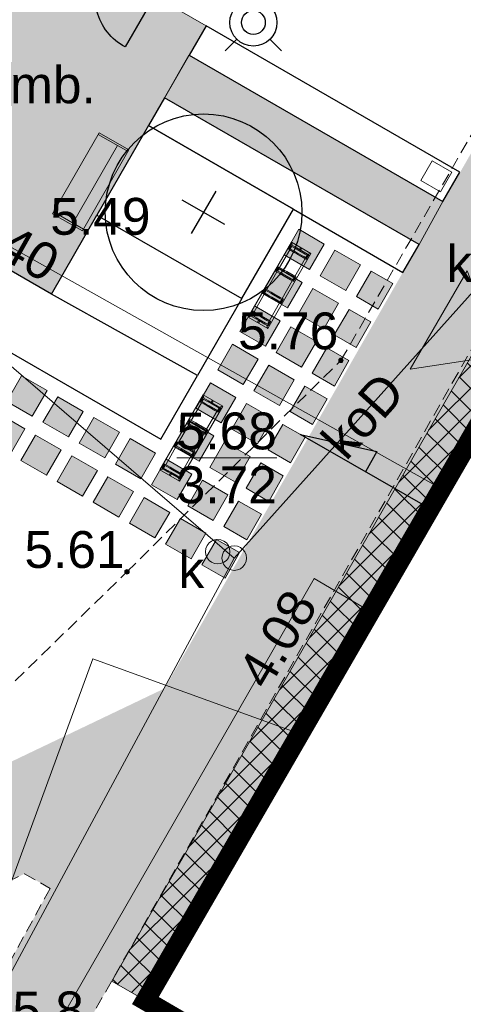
# Model space of a CAD drawing. Extents: x 5477758 to 5478353, y 5918276 to 5918502.
# Tile 60 of 127: x 5477945 to 5477954, y 5918427 to 5918447. Entities that reach past the tile are written whole.
import ezdxf
from ezdxf.enums import TextEntityAlignment as Align

# ---------------------------------------------------------------- set-up
doc = ezdxf.new("R2010")
doc.units = 0
doc.header["$LTSCALE"] = 0.25
doc.header["$PDSIZE"] = 0.75
doc.linetypes.add('budynki akt$0$DASHED', pattern=[19.05, 12.7, -6.35])
doc.linetypes.add('PRZER2-1', pattern=[3, 2, -1])
doc.layers.get('0').update_dxf_attribs({"linetype": 'CONTINUOUS', "lineweight": 13})
for name, color, linetype, lineweight in [('000_wejscia do budynków', 7, 'CONTINUOUS', 0), ('0_chodnik do naprawy', 7, 'CONTINUOUS', 0), ('0_NAWIERZCHNIA MINERALNA', 43, 'CONTINUOUS', 0), ('0_NAWIERZCHNIA UTWARDZONA_CHODNIK', 254, 'CONTINUOUS', 0), ('0_podziały zieleni średniowysokiej i nasadzeń niskich', 7, 'CONTINUOUS', 0), ('0_PROJEKTOWANE OGRODZENIE', 7, 'CONTINUOUS', 0), ('0_PROJEKTOWANE ZABAWKI', 7, 'CONTINUOUS', 0), ('A_GRANICA OPRACOWANIA', 7, 'CONTINUOUS', 0), ('E_osw', 5, 'CONTINUOUS', 30), ('GESBZO', 252, 'CONTINUOUS', 50), ('GSPPRB', 252, 'CONTINUOUS', 20), ('GSPWPN_O', 252, 'CONTINUOUS', 13), ('GSSKOD', 252, 'PRZER2-1', 18), ('GSSKOD_O', 252, 'PRZER2-1', 18), ('GULCPR', 252, 'CONTINUOUS', 18), ('GULCPR_O', 252, 'CONTINUOUS', 18), ('GULEPR', 252, 'CONTINUOUS', 18), ('GULKPR', 252, 'CONTINUOUS', 18), ('GULKPR_O', 252, 'CONTINUOUS', 18), ('GULWPR', 252, 'CONTINUOUS', 18), ('GUPIWZ', 252, 'CONTINUOUS', 18), ('GUPIWZ_O', 252, 'CONTINUOUS', 18), ('GUPKSD', 252, 'CONTINUOUS', 18), ('GUPPRZ', 252, 'CONTINUOUS', 18), ('GUPPRZ_O', 252, 'CONTINUOUS', 18), ('OT_Rzedna', 252, 'CONTINUOUS', 18), ('wysokosci', 252, 'CONTINUOUS', 18)]:
    doc.layers.add(name, color=color, linetype=linetype, lineweight=lineweight)
for name, color, linetype in [('0_PROJEKTOWANE SPADKI TERENU', 7, 'CONTINUOUS'), ('ZZ_PROJ-drzewa', 7, 'CONTINUOUS'), ('ZZ_PROJ-obrys-rabaty', 7, 'CONTINUOUS')]:
    doc.layers.add(name, color=color, linetype=linetype)
doc.styles.add('GEO-INFO', font='arial.ttf')

# ---------------------------------------------------------------- blocks, each defined once
blk = doc.blocks.new('POINT')
at = {"color": 0}
blk.add_point((0, 0), dxfattribs=at)
blk = doc.blocks.new('OKRAG_PELNY')
at = {"color": 0}
blk.add_lwpolyline([(0, 0.5), (0.12941, 0.482963), (0.25, 0.433013), (0.353553, 0.353553), (0.433013, 0.25), (0.482963, 0.12941), (0.5, 0), (0.482963, -0.12941), (0.433013, -0.25), (0.353553, -0.353553), (0.25, -0.433013), (0.12941, -0.482963), (0, -0.5), (-0.12941, -0.482963), (-0.25, -0.433013), (-0.353553, -0.353553), (-0.433013, -0.25), (-0.482963, -0.12941), (-0.5, 0), (-0.482963, 0.12941), (-0.433013, 0.25), (-0.353553, 0.353553), (-0.25, 0.433013), (-0.12941, 0.482963)], close=True, dxfattribs=at)
blk = doc.blocks.new('OTRN')
at = {"linetype": 'Continuous', "lineweight": 13}
blk.add_hatch(color=0, dxfattribs=at).paths.add_polyline_path([(0, -0.091, 1), (0, 0.091, 1)])
at = {"color": 0, "linetype": 'Continuous', "lineweight": 13}
blk.add_circle((0, 0), 0.0906, dxfattribs=at)
blk = doc.blocks.new('zw$2EFF')
at = {"lineweight": 18}
blk.add_hatch(color=256, dxfattribs=at).paths.add_polyline_path([(-0.771, 0.963), (0, 0), (0.77, 0.963)])
blk.add_lwpolyline([(-0.771, 0.963), (0.77, 0.963), (0, 0), (-0.771, 0.963)], dxfattribs=at)
blk = doc.blocks.new('stara ławka w nowym miejscu')
at = {"color": 0}
for p, q in [((5470779.101, 5934415.094), (5470779.772, 5934415.292)), ((5470779.112, 5934415.056), (5470779.784, 5934415.254)), ((5470779.772, 5934415.292), (5470780.31, 5934413.47)), ((5470779.639, 5934413.272), (5470779.101, 5934415.094)), ((5470780.059, 5934413.438), (5470779.544, 5934415.183)), ((5470780.299, 5934413.508), (5470779.627, 5934413.31)), ((5470780.31, 5934413.47), (5470779.639, 5934413.272))]:
    blk.add_line(p, q, dxfattribs=at)
blk = doc.blocks.new('zw$76AF')
at = {"color": 0}
for p, q in [((-227.1, 43.6), (-226.7, 43.2)), ((-227.1, 43.6), (-227.1, -2.4)), ((-226.7, 43.2), (-227.1, 43.6)), ((-50.9, 43.6), (-227.1, 43.6)), ((-222.5, 39), (-226.7, 43.2)), ((-226.7, 43.2), (-222.5, 39)), ((-222.2, 40.6), (-222.2, 28)), ((-220, 40.6), (-220, 41.4)), ((-214, 41.4), (-220, 41.4)), ((-220, 28), (-220, 40.6)), ((-214, 41.4), (-214, 40.6)), ((-214, 40.6), (-214, 28)), ((-211.8, 28), (-211.8, 40.6)), ((-170.2, 40.6), (-170.2, 28)), ((-168, 40.6), (-168, 41.4)), ((-162, 41.4), (-168, 41.4)), ((-168, 28), (-168, 40.6)), ((-162, 41.4), (-162, 40.6)), ((-162, 40.6), (-162, 28)), ((-159.8, 28), (-159.8, 40.6)), ((-118.2, 40.6), (-118.2, 28)), ((-116, 40.6), (-116, 41.4)), ((-110, 41.4), (-116, 41.4)), ((-116, 28), (-116, 40.6)), ((-110, 41.4), (-110, 40.6)), ((-110, 40.6), (-110, 28)), ((-107.8, 28), (-107.8, 40.6)), ((-66.2, 40.6), (-66.2, 28)), ((-64, 40.6), (-64, 41.4)), ((-58, 41.4), (-64, 41.4)), ((-64, 28), (-64, 40.6)), ((-58, 41.4), (-58, 40.6)), ((-58, 40.6), (-58, 28)), ((-55.8, 28), (-55.8, 40.6)), ((-51.3, 43.2), (-55.5, 39)), ((-55.5, 39), (-51.3, 43.2)), ((-51.3, 43.2), (-50.9, 43.6)), ((-50.9, 43.6), (-51.3, 43.2)), ((-50.9, -2.4), (-50.9, 43.6)), ((-222.5, 39), (-222.2, 38.7)), ((-222.2, 38.7), (-222.5, 39)), ((-222.2, 28), (-222.2, 21.7)), ((-222.2, 6.9), (-222.2, 21.7)), ((-214, 39.8), (-220, 39.8)), ((-214, 38.6), (-220, 38.6)), ((-220, 21.7), (-220, 28)), ((-220, 6.9), (-220, 21.7)), ((-214, 28), (-214, 21.7)), ((-214, 6.9), (-214, 21.7)), ((-170.2, 38.6), (-211.8, 38.6)), ((-211.8, 21.7), (-211.8, 28)), ((-211.8, 6.9), (-211.8, 21.7)), ((-170.2, 28), (-170.2, 21.7)), ((-170.2, 6.9), (-170.2, 21.7)), ((-162, 39.8), (-168, 39.8)), ((-162, 38.6), (-168, 38.6)), ((-168, 21.7), (-168, 28)), ((-168, 6.9), (-168, 21.7)), ((-162, 28), (-162, 21.7)), ((-162, 6.9), (-162, 21.7)), ((-118.2, 38.6), (-159.8, 38.6)), ((-159.8, 21.7), (-159.8, 28)), ((-159.8, 6.9), (-159.8, 21.7)), ((-118.2, 28), (-118.2, 21.7)), ((-118.2, 6.9), (-118.2, 21.7)), ((-110, 39.8), (-116, 39.8)), ((-110, 38.6), (-116, 38.6)), ((-116, 21.7), (-116, 28)), ((-116, 6.9), (-116, 21.7)), ((-110, 28), (-110, 21.7)), ((-110, 6.9), (-110, 21.7)), ((-66.2, 38.6), (-107.8, 38.6)), ((-107.8, 21.7), (-107.8, 28)), ((-107.8, 6.9), (-107.8, 21.7)), ((-66.2, 28), (-66.2, 21.7)), ((-66.2, 6.9), (-66.2, 21.7)), ((-58, 39.8), (-64, 39.8)), ((-58, 38.6), (-64, 38.6)), ((-64, 21.7), (-64, 28)), ((-64, 6.9), (-64, 21.7)), ((-58, 28), (-58, 21.7)), ((-58, 6.9), (-58, 21.7)), ((-55.8, 38.7), (-55.5, 39)), ((-55.5, 39), (-55.8, 38.7)), ((-55.8, 21.7), (-55.8, 28)), ((-55.8, 6.9), (-55.8, 21.7)), ((-226.7, -2), (-222.5, 2.2)), ((-222.5, 2.2), (-226.7, -2)), ((-222.2, 2.5), (-222.5, 2.2)), ((-222.5, 2.2), (-222.2, 2.5)), ((-222.2, 6.9), (-222.2, 0.6)), ((-220, 0.6), (-220, 6.9)), ((-220, 2.6), (-214, 2.6)), ((-214, 1.4), (-220, 1.4)), ((-220, -0.2), (-220, 0.6)), ((-214, 6.9), (-214, 0.6)), ((-214, 0.6), (-214, -0.2)), ((-211.8, 0.6), (-211.8, 6.9)), ((-211.8, 2.6), (-170.2, 2.6)), ((-170.2, 6.9), (-170.2, 0.6)), ((-168, 0.6), (-168, 6.9)), ((-168, 2.6), (-162, 2.6)), ((-162, 1.4), (-168, 1.4)), ((-168, -0.2), (-168, 0.6)), ((-162, 6.9), (-162, 0.6)), ((-162, 0.6), (-162, -0.2)), ((-159.8, 0.6), (-159.8, 6.9)), ((-159.8, 2.6), (-118.2, 2.6)), ((-118.2, 6.9), (-118.2, 0.6)), ((-116, 0.6), (-116, 6.9)), ((-116, 2.6), (-110, 2.6)), ((-110, 1.4), (-116, 1.4)), ((-116, -0.2), (-116, 0.6)), ((-110, 6.9), (-110, 0.6)), ((-110, 0.6), (-110, -0.2)), ((-107.8, 0.6), (-107.8, 6.9)), ((-107.8, 2.6), (-66.2, 2.6)), ((-66.2, 6.9), (-66.2, 0.6)), ((-64, 0.6), (-64, 6.9)), ((-64, 2.6), (-58, 2.6)), ((-58, 1.4), (-64, 1.4)), ((-64, -0.2), (-64, 0.6)), ((-58, 6.9), (-58, 0.6)), ((-58, 0.6), (-58, -0.2)), ((-55.8, 0.6), (-55.8, 6.9)), ((-55.5, 2.2), (-55.8, 2.5)), ((-55.8, 2.5), (-55.5, 2.2)), ((-55.5, 2.2), (-51.3, -2)), ((-51.3, -2), (-55.5, 2.2)), ((-226.7, -2), (-227.1, -2.4)), ((-227.1, -2.4), (-226.7, -2)), ((-227.1, -2.4), (-50.9, -2.4)), ((-214, -0.2), (-220, -0.2)), ((-162, -0.2), (-168, -0.2)), ((-110, -0.2), (-116, -0.2)), ((-58, -0.2), (-64, -0.2)), ((-50.9, -2.4), (-51.3, -2)), ((-51.3, -2), (-50.9, -2.4))]:
    blk.add_line(p, q, dxfattribs=at)
for centre in [(-224.6, 20.6), (-53.4, 20.6)]:
    blk.add_circle(centre, 1.6, dxfattribs=at)
for centre, start, end in [((-221.1, 40.6), 0, 180), ((-212.9, 40.6), 0, 180), ((-169.1, 40.6), 0, 180), ((-160.9, 40.6), 0, 180), ((-117.1, 40.6), 0, 180), ((-108.9, 40.6), 0, 180), ((-65.1, 40.6), 0, 180), ((-56.9, 40.6), 0, 180), ((-221.1, 28), 180, 0), ((-212.9, 28), 180, 0), ((-169.1, 28), 180, 0), ((-160.9, 28), 180, 0), ((-117.1, 28), 180, 0), ((-108.9, 28), 180, 0), ((-65.1, 28), 180, 0), ((-56.9, 28), 180, 0), ((-221.1, 0.6), 180, 0), ((-212.9, 0.6), 180, 0), ((-169.1, 0.6), 180, 0), ((-160.9, 0.6), 180, 0), ((-117.1, 0.6), 180, 0), ((-108.9, 0.6), 180, 0), ((-65.1, 0.6), 180, 0), ((-56.9, 0.6), 180, 0)]:
    blk.add_arc(centre, 1.1, start, end, dxfattribs=at)
blk = doc.blocks.new('D4')
at = {"layer": 'ZZ_PROJ-drzewa'}
for p, q in [((0, -0.5), (0, 0.5)), ((0.5, 0), (-0.5, 0))]:
    blk.add_line(p, q, dxfattribs=at)
blk.add_circle((0, 0), 2, dxfattribs=at)
blk = doc.blocks.new('zw$6B5E')
at = {"layer": 'E_osw', "color": 5}
for p, q in [((0.363, 0.041), (0.128, 0.275)), ((1.04, 0.041), (1.275, 0.275)), ((0.363, -0.637), (0.128, -0.871)), ((1.04, -0.637), (1.275, -0.871))]:
    blk.add_line(p, q, dxfattribs=at)
for radius in [0.479, 0.242]:
    blk.add_circle((0.702, -0.298), radius, dxfattribs=at)

msp = doc.modelspace()

# ---------------------------------------------------------------- hatches: boundary and pattern name
at = {"lineweight": 0}
for points in [[(5477951.236, 5918442.751), (5477950.937, 5918442.231), (5477950.417, 5918442.531), (5477950.716, 5918443.051)], [(5477951.973, 5918442.327), (5477951.673, 5918441.807), (5477951.153, 5918442.106), (5477951.453, 5918442.626)], [(5477950.787, 5918441.971), (5477950.487, 5918441.451), (5477949.967, 5918441.751), (5477950.267, 5918442.271)], [(5477952.629, 5918441.949), (5477952.332, 5918441.427), (5477951.89, 5918441.682), (5477952.189, 5918442.202)], [(5477951.523, 5918441.547), (5477951.224, 5918441.027), (5477950.704, 5918441.327), (5477951.003, 5918441.846)], [(5477950.337, 5918441.191), (5477950.038, 5918440.672), (5477949.518, 5918440.971), (5477949.818, 5918441.491)], [(5477952.183, 5918441.166), (5477951.887, 5918440.645), (5477951.44, 5918440.902), (5477951.74, 5918441.422)], [(5477951.074, 5918440.767), (5477950.774, 5918440.247), (5477950.254, 5918440.547), (5477950.554, 5918441.067)], [(5477949.888, 5918440.412), (5477949.588, 5918439.892), (5477949.069, 5918440.191), (5477949.368, 5918440.711)], [(5477951.738, 5918440.384), (5477951.442, 5918439.863), (5477950.991, 5918440.122), (5477951.29, 5918440.642)], [(5477950.625, 5918439.987), (5477950.325, 5918439.467), (5477949.805, 5918439.767), (5477950.105, 5918440.287)], [(5477945.594, 5918439.77), (5477945.295, 5918439.25), (5477944.775, 5918439.55), (5477945.074, 5918440.069)], [(5477949.439, 5918439.632), (5477949.139, 5918439.112), (5477948.619, 5918439.412), (5477948.919, 5918439.931)], [(5477951.293, 5918439.602), (5477950.996, 5918439.081), (5477950.542, 5918439.343), (5477950.841, 5918439.862)], [(5477946.331, 5918439.346), (5477946.031, 5918438.826), (5477945.511, 5918439.125), (5477945.811, 5918439.645)], [(5477950.175, 5918439.208), (5477949.876, 5918438.688), (5477949.356, 5918438.987), (5477949.655, 5918439.507)], [(5477945.145, 5918438.99), (5477944.845, 5918438.47), (5477944.325, 5918438.77), (5477944.625, 5918439.29)], [(5477947.067, 5918438.921), (5477946.767, 5918438.401), (5477946.248, 5918438.701), (5477946.547, 5918439.221)], [(5477948.989, 5918438.852), (5477948.69, 5918438.332), (5477948.17, 5918438.632), (5477948.469, 5918439.152)], [(5477950.848, 5918438.82), (5477950.551, 5918438.299), (5477950.092, 5918438.563), (5477950.392, 5918439.083)], [(5477945.881, 5918438.566), (5477945.582, 5918438.046), (5477945.062, 5918438.345), (5477945.361, 5918438.865)], [(5477947.804, 5918438.497), (5477947.504, 5918437.977), (5477946.984, 5918438.276), (5477947.284, 5918438.796)], [(5477949.726, 5918438.428), (5477949.426, 5918437.908), (5477948.906, 5918438.207), (5477949.206, 5918438.727)], [(5477946.618, 5918438.141), (5477946.318, 5918437.621), (5477945.798, 5918437.921), (5477946.098, 5918438.441)], [(5477948.54, 5918438.072), (5477948.24, 5918437.552), (5477947.721, 5918437.852), (5477948.02, 5918438.372)], [(5477950.402, 5918438.038), (5477950.106, 5918437.517), (5477949.643, 5918437.783), (5477949.942, 5918438.303)], [(5477947.354, 5918437.717), (5477947.055, 5918437.197), (5477946.535, 5918437.497), (5477946.834, 5918438.017)], [(5477949.276, 5918437.648), (5477948.977, 5918437.128), (5477948.457, 5918437.428), (5477948.757, 5918437.948)], [(5477948.091, 5918437.293), (5477947.791, 5918436.773), (5477947.271, 5918437.072), (5477947.571, 5918437.592)], [(5477949.957, 5918437.256), (5477949.661, 5918436.735), (5477949.193, 5918437.003), (5477949.493, 5918437.523)], [(5477948.827, 5918436.868), (5477948.528, 5918436.348), (5477948.008, 5918436.648), (5477948.307, 5918437.168)], [(5477949.512, 5918436.474), (5477949.216, 5918435.954), (5477948.744, 5918436.223), (5477949.044, 5918436.743)]]:
    msp.add_hatch(color=254, dxfattribs=at).paths.add_polyline_path(points)
at = {"layer": '0_chodnik do naprawy'}
h = msp.add_hatch(dxfattribs=at)
h.set_pattern_fill('ANSI37', color=0, scale=0.1, style=0)
h.set_pattern_definition([(45, (0, 0), (-0.224506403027, 0.224506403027), []), (135, (0, 0), (-0.224506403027, -0.224506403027), [])])
h.paths.add_polyline_path([(5477964.141, 5918455.941), (5477963.369, 5918456.364), (5477946.91, 5918427.756), (5477947.596, 5918427.361)])
at = {"layer": '0_NAWIERZCHNIA MINERALNA', "transparency": 33554636}
for points in [[(5477944.188, 5918449.863), (5477948.829, 5918447.192), (5477945.683, 5918441.734), (5477941.044, 5918444.404)], [(5477948.482, 5918446.592), (5477947.983, 5918445.725), (5477953.164, 5918442.743), (5477953.651, 5918443.617)]]:
    msp.add_hatch(color=256, dxfattribs=at).paths.add_polyline_path(points)
at = {"layer": '0_NAWIERZCHNIA UTWARDZONA_CHODNIK', "transparency": 33554636}
msp.add_hatch(color=256, dxfattribs=at).paths.add_polyline_path([(5477962.493, 5918459.043), (5477957.044, 5918449.527), (5477951.796, 5918440.362), (5477947.988, 5918433.712), (5477937.075, 5918428.498), (5477936.605, 5918428.29), (5477938.473, 5918427.16), (5477943.438, 5918429.127), (5477945.135, 5918429.94), (5477945.396, 5918429.792), (5477945.658, 5918429.644), (5477944.382, 5918427.315), (5477942.909, 5918424.629), (5477944.585, 5918423.669), (5477946.91, 5918427.756), (5477947.596, 5918427.361), (5477965.541, 5918458.35), (5477963.011, 5918459.841)])

# ---------------------------------------------------------------- linework, layer by layer
for p, q in [((5477951.89, 5918441.682), (5477952.189, 5918442.202)), ((5477952.189, 5918442.202), (5477952.629, 5918441.949)), ((5477952.629, 5918441.949), (5477952.332, 5918441.427)), ((5477952.332, 5918441.427), (5477951.89, 5918441.682)), ((5477951.44, 5918440.902), (5477951.74, 5918441.422)), ((5477951.74, 5918441.422), (5477952.183, 5918441.166)), ((5477952.183, 5918441.166), (5477951.887, 5918440.645)), ((5477951.887, 5918440.645), (5477951.44, 5918440.902)), ((5477950.991, 5918440.122), (5477951.29, 5918440.642)), ((5477951.29, 5918440.642), (5477951.738, 5918440.384)), ((5477951.738, 5918440.384), (5477951.442, 5918439.863)), ((5477951.442, 5918439.863), (5477950.991, 5918440.122)), ((5477950.542, 5918439.343), (5477950.841, 5918439.862)), ((5477950.841, 5918439.862), (5477951.293, 5918439.602)), ((5477951.293, 5918439.602), (5477950.996, 5918439.081)), ((5477950.996, 5918439.081), (5477950.542, 5918439.343)), ((5477950.092, 5918438.563), (5477950.392, 5918439.083)), ((5477950.392, 5918439.083), (5477950.848, 5918438.82)), ((5477950.848, 5918438.82), (5477950.551, 5918438.299)), ((5477950.551, 5918438.299), (5477950.092, 5918438.563)), ((5477949.643, 5918437.783), (5477949.942, 5918438.303)), ((5477949.942, 5918438.303), (5477950.402, 5918438.038)), ((5477950.402, 5918438.038), (5477950.106, 5918437.517)), ((5477950.106, 5918437.517), (5477949.643, 5918437.783)), ((5477949.193, 5918437.003), (5477949.493, 5918437.523)), ((5477949.493, 5918437.523), (5477949.957, 5918437.256)), ((5477949.957, 5918437.256), (5477949.661, 5918436.735)), ((5477949.661, 5918436.735), (5477949.193, 5918437.003)), ((5477948.744, 5918436.223), (5477949.044, 5918436.743)), ((5477949.044, 5918436.743), (5477949.512, 5918436.474)), ((5477949.512, 5918436.474), (5477949.216, 5918435.954)), ((5477949.216, 5918435.954), (5477948.744, 5918436.223))]:
    msp.add_line(p, q)
for points in [[(5477951.236, 5918442.751), (5477950.937, 5918442.231), (5477950.417, 5918442.531), (5477950.716, 5918443.051), (5477951.236, 5918442.751)], [(5477951.973, 5918442.327), (5477951.673, 5918441.807), (5477951.153, 5918442.106), (5477951.453, 5918442.626), (5477951.973, 5918442.327)], [(5477950.787, 5918441.971), (5477950.487, 5918441.451), (5477949.967, 5918441.751), (5477950.267, 5918442.271), (5477950.787, 5918441.971)], [(5477951.523, 5918441.547), (5477951.224, 5918441.027), (5477950.704, 5918441.327), (5477951.003, 5918441.846), (5477951.523, 5918441.547)], [(5477950.337, 5918441.191), (5477950.038, 5918440.672), (5477949.518, 5918440.971), (5477949.818, 5918441.491), (5477950.337, 5918441.191)], [(5477951.074, 5918440.767), (5477950.774, 5918440.247), (5477950.254, 5918440.547), (5477950.554, 5918441.067), (5477951.074, 5918440.767)], [(5477949.888, 5918440.412), (5477949.588, 5918439.892), (5477949.069, 5918440.191), (5477949.368, 5918440.711), (5477949.888, 5918440.412)], [(5477950.625, 5918439.987), (5477950.325, 5918439.467), (5477949.805, 5918439.767), (5477950.105, 5918440.287), (5477950.625, 5918439.987)], [(5477945.594, 5918439.77), (5477945.295, 5918439.25), (5477944.775, 5918439.55), (5477945.074, 5918440.069), (5477945.594, 5918439.77)], [(5477949.439, 5918439.632), (5477949.139, 5918439.112), (5477948.619, 5918439.412), (5477948.919, 5918439.931), (5477949.439, 5918439.632)], [(5477946.331, 5918439.346), (5477946.031, 5918438.826), (5477945.511, 5918439.125), (5477945.811, 5918439.645), (5477946.331, 5918439.346)], [(5477950.175, 5918439.208), (5477949.876, 5918438.688), (5477949.356, 5918438.987), (5477949.655, 5918439.507), (5477950.175, 5918439.208)], [(5477945.145, 5918438.99), (5477944.845, 5918438.47), (5477944.325, 5918438.77), (5477944.625, 5918439.29), (5477945.145, 5918438.99)], [(5477947.067, 5918438.921), (5477946.767, 5918438.401), (5477946.248, 5918438.701), (5477946.547, 5918439.221), (5477947.067, 5918438.921)], [(5477948.989, 5918438.852), (5477948.69, 5918438.332), (5477948.17, 5918438.632), (5477948.469, 5918439.152), (5477948.989, 5918438.852)], [(5477945.881, 5918438.566), (5477945.582, 5918438.046), (5477945.062, 5918438.345), (5477945.361, 5918438.865), (5477945.881, 5918438.566)], [(5477947.804, 5918438.497), (5477947.504, 5918437.977), (5477946.984, 5918438.276), (5477947.284, 5918438.796), (5477947.804, 5918438.497)], [(5477949.726, 5918438.428), (5477949.426, 5918437.908), (5477948.906, 5918438.207), (5477949.206, 5918438.727), (5477949.726, 5918438.428)], [(5477946.618, 5918438.141), (5477946.318, 5918437.621), (5477945.798, 5918437.921), (5477946.098, 5918438.441), (5477946.618, 5918438.141)], [(5477948.54, 5918438.072), (5477948.24, 5918437.552), (5477947.721, 5918437.852), (5477948.02, 5918438.372), (5477948.54, 5918438.072)], [(5477947.354, 5918437.717), (5477947.055, 5918437.197), (5477946.535, 5918437.497), (5477946.834, 5918438.017), (5477947.354, 5918437.717)], [(5477949.276, 5918437.648), (5477948.977, 5918437.128), (5477948.457, 5918437.428), (5477948.757, 5918437.948), (5477949.276, 5918437.648)], [(5477948.091, 5918437.293), (5477947.791, 5918436.773), (5477947.271, 5918437.072), (5477947.571, 5918437.592), (5477948.091, 5918437.293)], [(5477948.827, 5918436.868), (5477948.528, 5918436.348), (5477948.008, 5918436.648), (5477948.307, 5918437.168), (5477948.827, 5918436.868)]]:
    msp.add_lwpolyline(points)
at = {"layer": '0_chodnik do naprawy', "color": 0}
msp.add_lwpolyline([(5477964.141, 5918455.941), (5477963.369, 5918456.364), (5477946.91, 5918427.756), (5477947.596, 5918427.361), (5477964.141, 5918455.941)], dxfattribs=at)
at = {"layer": '0_podziały zieleni średniowysokiej i nasadzeń niskich'}
for points in [[(5477944.188, 5918449.863), (5477948.829, 5918447.192), (5477945.683, 5918441.734), (5477941.044, 5918444.404), (5477944.188, 5918449.863)], [(5477944.188, 5918449.863), (5477948.829, 5918447.192), (5477945.683, 5918441.734), (5477941.044, 5918444.404), (5477944.188, 5918449.863)], [(5477948.482, 5918446.592), (5477947.983, 5918445.725), (5477953.164, 5918442.743), (5477953.651, 5918443.617), (5477948.482, 5918446.592)]]:
    msp.add_lwpolyline(points, dxfattribs=at)
at = {"layer": '0_PROJEKTOWANE OGRODZENIE', "lineweight": 30}
msp.add_lwpolyline([(5477947.779, 5918447.8), (5477947.181, 5918446.76, -0.42735), (5477946.741, 5918448.401, -1)], format="xyb", dxfattribs=at)
at = {"layer": '0_PROJEKTOWANE SPADKI TERENU'}
msp.add_lwpolyline([(5477953.387, 5918437.365), (5477950.753, 5918438.874), (5477952.308, 5918438.533), (5477952.071, 5918438.119)], dxfattribs=at)
at = {"layer": '0_PROJEKTOWANE ZABAWKI'}
msp.add_lwpolyline([(5477953.599, 5918443.816), (5477953.829, 5918444.215), (5477953.43, 5918444.444), (5477953.2, 5918444.046), (5477953.599, 5918443.816)], dxfattribs=at)
msp.add_lwpolyline([(5477953.599, 5918443.816), (5477953.829, 5918444.215), (5477953.43, 5918444.444), (5477953.2, 5918444.046), (5477953.599, 5918443.816)], dxfattribs=at)
at = {"layer": 'A_GRANICA OPRACOWANIA', "color": 1, "linetype": 'budynki akt$0$DASHED', "ltscale": 0.1, "const_width": 0.4}
msp.add_lwpolyline([(5477924.666, 5918437.385), (5477923.68, 5918435.693), (5477947.085, 5918422.232), (5477949.411, 5918426.304), (5477947.596, 5918427.361), (5477964.141, 5918455.941), (5477965.541, 5918458.35), (5477956.078, 5918463.925), (5477947.799, 5918468.803), (5477947.799, 5918468.803), (5477943.997, 5918471.043), (5477943.489, 5918470.182), (5477933.716, 5918453.151), (5477933.004, 5918451.909), (5477924.666, 5918437.385)], dxfattribs=at)
at = {"layer": 'GESBZO', "linetype": 'Continuous', "lineweight": 50}
msp.add_lwpolyline([(5477947.596, 5918427.361), (5477964.141, 5918455.941), (5477973.257, 5918450.553), (5477957.124, 5918422.592), (5477958.789, 5918421.465), (5477950.46, 5918406.9), (5477941.35, 5918412.22), (5477949.411, 5918426.304)], close=True, dxfattribs=at)
at = {"layer": 'GSPPRB', "linetype": 'Continuous', "lineweight": 20}
for p in [(5477953.623, 5918437.772), (5477952.118, 5918435.312), (5477950.737, 5918432.786), (5477947.596, 5918427.361)]:
    msp.add_point(p, dxfattribs=at)
at = {"layer": 'GSSKOD', "linetype": 'PRZER2-1', "lineweight": 18, "ltscale": 0.5}
for points in [[(5477924.632, 5918422.726), (5477928.468, 5918424.674), (5477937.092, 5918428.506), (5477941.728, 5918430.721), (5477947.221, 5918436.084), (5477951.574, 5918440.386), (5477956.873, 5918449.535), (5477962.493, 5918459.043), (5477964.446, 5918462.055), (5477967.996, 5918468.433), (5477968.236, 5918468.933)], [(5477963.369, 5918456.364), (5477953.957, 5918440.129), (5477943.324, 5918421.46), (5477943.065, 5918421.081), (5477945.62, 5918419.676), (5477944.34, 5918417.44), (5477941.721, 5918418.806)]]:
    msp.add_lwpolyline(points, dxfattribs=at)
msp.add_lwpolyline([(5477945.658, 5918429.644), (5477941.358, 5918421.799), (5477935.865, 5918425.024, -0.463504), (5477935.87, 5918426.128), (5477943.438, 5918429.127), (5477945.135, 5918429.94)], format="xyb", close=True, dxfattribs=at)
at = {"layer": 'GULCPR', "linetype": 'Continuous', "lineweight": 18}
msp.add_lwpolyline([(5477953.623, 5918437.772), (5477931.891, 5918449.971)], dxfattribs=at)
at = {"layer": 'GULEPR', "linetype": 'Continuous', "lineweight": 18}
msp.add_lwpolyline([(5477942.415, 5918423.098), (5477946.525, 5918434.312), (5477950.737, 5918432.786)], dxfattribs=at)
at = {"layer": 'GULKPR', "linetype": 'Continuous', "lineweight": 18}
for points in [[(5477938.093, 5918445.598), (5477938.283, 5918445.922), (5477949.403, 5918436.363)], [(5477954.616, 5918442.181), (5477949.403, 5918436.363)], [(5477949.403, 5918436.363), (5477933.821, 5918407.446)]]:
    msp.add_lwpolyline(points, dxfattribs=at)
at = {"layer": 'GULWPR', "linetype": 'Continuous', "lineweight": 18}
msp.add_lwpolyline([(5477935.954, 5918409.731), (5477951.031, 5918435.946), (5477952.118, 5918435.312)], dxfattribs=at)
at = {"layer": 'GUPPRZ_O', "linetype": 'Continuous', "lineweight": 9, "flags": 128}
msp.add_lwpolyline([(5477948.232, 5918438.401), (5477950.271, 5918438.401)], dxfattribs=at)
at = {"layer": 'ZZ_PROJ-obrys-rabaty'}
for points in [[(5477948.829, 5918447.192), (5477948.483, 5918446.592), (5477953.651, 5918443.617), (5477953.995, 5918444.215), (5477948.829, 5918447.192)], [(5477947.985, 5918445.724), (5477947.661, 5918445.165), (5477950.606, 5918443.46), (5477952.836, 5918442.175), (5477953.164, 5918442.743), (5477947.985, 5918445.724)], [(5477947.661, 5918445.165), (5477946.609, 5918443.34), (5477949.558, 5918441.641), (5477950.606, 5918443.46), (5477947.661, 5918445.165)], [(5477946.609, 5918443.34), (5477949.558, 5918441.641), (5477948.657, 5918440.077), (5477945.683, 5918441.734), (5477946.609, 5918443.34)], [(5477943.735, 5918442.855), (5477943.014, 5918441.603), (5477947.91, 5918438.782), (5477948.657, 5918440.077), (5477945.683, 5918441.734), (5477943.735, 5918442.855)]]:
    msp.add_lwpolyline(points, dxfattribs=at)

# ---------------------------------------------------------------- block references
at = {"layer": '000_wejscia do budynków', "lineweight": 0, "xscale": -1.5, "yscale": 1.5, "zscale": 1.5, "rotation": 59.93299828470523}
msp.add_blockref('zw$2EFF', (5477954.815, 5918440.482), dxfattribs=at)
at = {"layer": '0_PROJEKTOWANE ZABAWKI', "rotation": 313.6129553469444}
msp.add_blockref('stara ławka w nowym miejscu', (-2592316.197, 5785915.872), dxfattribs=at)
at = {"layer": '0_PROJEKTOWANE ZABAWKI', "xscale": 0.01, "yscale": 0.01, "zscale": 0.01, "rotation": 60.04704722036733}
for p in [(5477951.198, 5918443.015), (5477949.402, 5918439.905)]:
    msp.add_blockref('zw$76AF', p, dxfattribs=at)
at = {"layer": 'E_osw'}
msp.add_blockref('zw$6B5E', (5477949.091, 5918447.556), dxfattribs=at)
at = {"layer": 'GUPIWZ', "lineweight": 18, "xscale": 0.5, "yscale": 0.5}
for p in [(5477949.067, 5918436.493), (5477949.403, 5918436.363)]:
    msp.add_blockref('OKRAG_PELNY', p, dxfattribs=at)
at = {"layer": 'GUPKSD', "lineweight": 18, "xscale": 0.5, "yscale": 0.5}
msp.add_blockref('OKRAG_PELNY', (5477949.403, 5918436.363), dxfattribs=at)
at = {"layer": 'GUPPRZ', "lineweight": 18}
for p in [(5477949.403, 5918436.363), (5477951.031, 5918435.946)]:
    msp.add_blockref('POINT', p, dxfattribs=at)
at = {"layer": 'OT_Rzedna', "color": 7, "linetype": 'Continuous', "xscale": 0.5, "yscale": 0.5, "zscale": 0.5}
for p in [(5477951.574, 5918440.386), (5477947.221, 5918436.084)]:
    msp.add_blockref('OTRN', p, dxfattribs=at)
at = {"layer": 'ZZ_PROJ-drzewa', "lineweight": 30, "rotation": 60.0468467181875}
for p in [(5477948.779, 5918443.397), (5477942.758, 5918437.564)]:
    msp.add_blockref('D4', p, dxfattribs=at)

# ---------------------------------------------------------------- texts
at = {"layer": 'GSPWPN_O', "linetype": 'Continuous', "lineweight": 0, "style": 'GEO-INFO'}
msp.add_text('5.8', height=0.75, dxfattribs=at).set_placement((5477944.889, 5918426.795))
at = {"layer": 'GSSKOD_O', "linetype": 'Continuous', "lineweight": 0, "style": 'GEO-INFO'}
msp.add_text('mb.', height=0.75, dxfattribs=at).set_placement((5477945.714, 5918446.005), align=Align.MIDDLE)
at = {"layer": 'GULCPR_O', "linetype": 'Continuous', "lineweight": 0, "style": 'GEO-INFO'}
msp.add_text('cwD40', height=0.75, rotation=330.6909, dxfattribs=at).set_placement((5477944.34, 5918443.064), align=Align.MIDDLE)
at = {"layer": 'GULKPR_O', "linetype": 'Continuous', "lineweight": 0, "style": 'GEO-INFO'}
msp.add_text('koD', height=0.75, rotation=48.1396, dxfattribs=at).set_placement((5477952.01, 5918439.272), align=Align.MIDDLE)
at = {"layer": 'GUPIWZ_O', "linetype": 'Continuous', "lineweight": 0, "style": 'GEO-INFO'}
for p in [(5477954.245, 5918441.979), (5477948.793, 5918435.754)]:
    msp.add_text('k', height=0.75, dxfattribs=at).set_placement(p, align=Align.RIGHT)
at = {"layer": 'GUPPRZ_O', "linetype": 'Continuous', "lineweight": 0, "style": 'GEO-INFO'}
for s, p in [('5.68', (5477948.232, 5918438.574)), ('3.72', (5477948.232, 5918437.479))]:
    msp.add_text(s, height=0.75, dxfattribs=at).set_placement(p)
msp.add_text('4.08', height=0.75, rotation=59.3924, dxfattribs=at).set_placement((5477950.798, 5918435.598), align=Align.MIDDLE_RIGHT)
at = {"layer": 'wysokosci', "style": 'GEO-INFO'}
for s, p in [('5.49', (5477945.66, 5918443.69)), ('5.76', (5477949.482, 5918441.359)), ('5.61', (5477945.134, 5918436.912))]:
    msp.add_text(s, height=0.75, dxfattribs=at).set_placement(p, align=Align.TOP_LEFT)
at = {"layer": 'wysokosci', "color": 7, "style": 'GEO-INFO'}
for s, p in [('5.49', (5477945.66, 5918443.69)), ('5.76', (5477949.482, 5918441.359)), ('5.61', (5477945.134, 5918436.912))]:
    msp.add_text(s, height=0.75, dxfattribs=at).set_placement(p, align=Align.TOP_LEFT)

doc.saveas('drawing.dxf')
